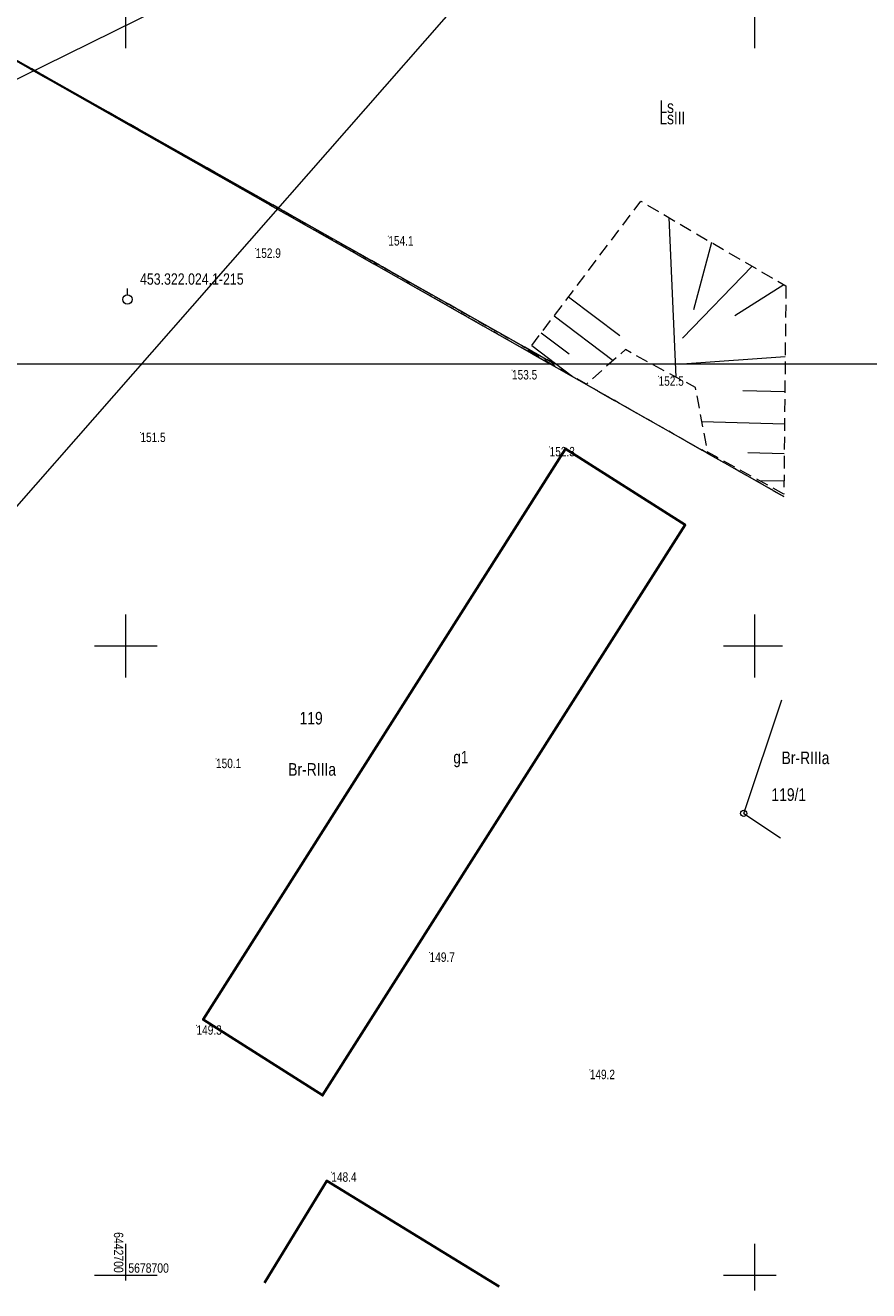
# Model space of a CAD drawing. Header units: millimetres. Extents: x 2049 to 5050, y -1200 to -312.
# Tile 2 of 23: x 2178 to 2245, y -1189 to -1088. Entities that reach past the tile are written whole.
import ezdxf
from ezdxf.enums import TextEntityAlignment as Align

# ---------------------------------------------------------------- set-up
doc = ezdxf.new("R2010")
doc.units = ezdxf.units.MM
for name, pattern in [('0.5_0.5', [1, 0.5, -0.5]), ('1.0_0.5', [1.5, 1, -0.5]), ('1.5_0.5', [2, 1.5, -0.5]), ('219-500', [0]), ('L_0_45', [0.5, 0.25, -0.25]), ('L_0_52', [1, 0.75, -0.25])]:
    doc.linetypes.add(name, pattern=pattern)
doc.layers.get('0').update_dxf_attribs({"lineweight": 5})
for name, color, linetype in [('000 Inne (niezydentyfikowane)', 7, 'Continuous'), ('202-punkt graniczny', 7, 'Continuous'), ('209-oznaczenie konturu klasyfikacyjnego', 7, 'Continuous'), ('211-numer działki ewidencyjnej', 7, 'Continuous'), ('217-kontur klasyfikacyjny', 7, 'Continuous'), ('218-kontur użytku gruntowego', 7, 'Continuous'), ('219-działka ewidencyjna', 7, 'Continuous'), ('312-budynek ewidencyjny', 7, 'Continuous'), ('312-oznaczenie budynku ewidencyjnego-Atr117', 7, 'Continuous'), ('pikieta naturalna', 7, 'Continuous'), ('pikieta naturalna-Atr2', 7, 'Continuous'), ('Punkt budynku', 7, 'Continuous'), ('skarpa nieumocniona', 7, 'Continuous'), ('Wstawianie ramki sekcyjnej z opisem', 7, 'Continuous')]:
    doc.layers.add(name, color=color, linetype=linetype)
for name, color, linetype, lineweight in [('A_mapa vector', 253, 'Continuous', 5), ('S-kd', 230, 'Continuous', 5), ('S-woda', 160, 'Continuous', 5)]:
    doc.layers.add(name, color=color, linetype=linetype, lineweight=lineweight)
doc.styles.add('Arial', font='Arial.ttf')
doc.styles.get("Standard").update_dxf_attribs({"font": 'arial.ttf'})

# ---------------------------------------------------------------- blocks, each defined once
blk = doc.blocks.new('zw$F0AB')
at = {"layer": 'A_mapa vector', "linetype": 'CONTINUOUS', "lineweight": 0}
blk.add_line((170.57, 0), (111.36, 33.4), dxfattribs=at)
at = {"layer": 'A_mapa vector', "linetype": 'ByBlock'}
blk.add_lwpolyline([(0, 244.52), (327.07, 244.52), (327.07, 0), (0, 0)], close=True, dxfattribs=at)
at = {"layer": 'A_mapa vector', "linetype": 'L_0_52', "lineweight": 0, "flags": 128}
for points in [[(111.36, 33.4), (170.57, 0)], [(170.57, 0), (111.36, 33.4)]]:
    blk.add_lwpolyline(points, dxfattribs=at)
at = {"layer": 'A_mapa vector', "linetype": 'L_0_45', "lineweight": 0, "flags": 128}
blk.add_lwpolyline([(111.36, 33.4), (170.57, 0)], dxfattribs=at)
at = {"layer": 'A_mapa vector', "linetype": 'Continuous', "lineweight": 0, "flags": 128}
for points in [[(136.46, 25.12), (136.46, 30.12)], [(136.46, 25.12), (136.46, 30.12)], [(186.46, 25.12), (186.46, 30.12)], [(186.46, 25.12), (186.46, 30.12)], [(136.59, 5.52), (136.59, 6.02)]]:
    blk.add_lwpolyline(points, dxfattribs=at)
at = {"layer": 'A_mapa vector', "linetype": 'Continuous', "lineweight": 0}
blk.add_circle((136.59, 5.15), 0.375, dxfattribs=at)
at = {"layer": 'A_mapa vector', "style": 'Arial', "width": 0.78}
for s, height, p in [('Ls', 1, (178.88, 20.96)), ('LsIII', 1, (178.88, 20.06)), ('453.322.024.1-215', 0.9, (137.59, 7.22))]:
    blk.add_text(s, height=height, dxfattribs=at).set_placement(p, align=Align.TOP_LEFT)
blk = doc.blocks.new('PW01')
at = {"linetype": 'Continuous', "lineweight": 13}
h = blk.add_hatch(color=0, dxfattribs=at)
edge = h.paths.add_edge_path()
edge.add_arc((0, 0), 0.045, 0, 360)
blk = doc.blocks.new('202')
at = {"color": 0, "linetype": 'Continuous', "lineweight": 0}
blk.add_circle((0, 0), 0.25, dxfattribs=at)
blk = doc.blocks.new('PUNKTBUD')
at = {"color": 0}
blk.add_circle((0, 0), 0.045, dxfattribs=at)
blk = doc.blocks.new('rrr')
at = {"layer": '000 Inne (niezydentyfikowane)', "color": 7, "linetype": 'Continuous', "lineweight": 13}
for p, q in [((119.91, -12.37), (120.48, -25.04)), ((123.3, -14.35), (121.89, -19.69)), ((126.54, -16.24), (120.99, -21.95)), ((129.06, -17.71), (125.16, -20.17)), ((111.94, -18.67), (116.01, -21.74)), ((110.8, -20.18), (115.49, -23.72)), ((109.78, -21.53), (111.99, -23.2)), ((109.02, -22.53), (112.23, -24.96)), ((129.17, -23.43), (121.35, -23.98)), ((129.14, -26.21), (125.79, -26.12)), ((129.11, -28.78), (122.55, -28.6)), ((129.09, -31.14), (126.19, -31.06)), ((129.07, -33.32), (127.12, -33.27))]:
    blk.add_line(p, q, dxfattribs=at)
at = {"layer": '217-kontur klasyfikacyjny', "color": 3, "linetype": '1.5_0.5', "lineweight": 18, "flags": 128}
blk.add_lwpolyline([(51.65, 9.38), (129.05, -34.53)], dxfattribs=at)
at = {"layer": '218-kontur użytku gruntowego', "color": 3, "linetype": '0.5_0.5', "lineweight": 18, "flags": 128}
blk.add_lwpolyline([(129.05, -34.53), (51.65, 9.38)], dxfattribs=at)
at = {"layer": '219-działka ewidencyjna', "color": 3, "linetype": '219-500', "lineweight": 18, "flags": 128}
for points in [[(51.65, 9.38), (129.05, -34.53)], [(125.87, -59.7), (128.89, -50.67)], [(125.87, -59.7), (128.79, -61.65)]]:
    blk.add_lwpolyline(points, dxfattribs=at)
at = {"layer": '312-budynek ewidencyjny', "color": 7, "linetype": 'Continuous', "lineweight": 50, "flags": 128}
for points in [[(82.9, -76.08), (111.71, -30.74)], [(111.71, -30.74), (121.21, -36.78)], [(121.21, -36.78), (92.39, -82.1)], [(92.39, -82.1), (82.9, -76.08)], [(87.77, -97), (92.73, -88.9)], [(92.73, -88.9), (106.44, -97.3)]]:
    blk.add_lwpolyline(points, dxfattribs=at)
at = {"layer": 'skarpa nieumocniona', "color": 7, "linetype": '1.0_0.5', "lineweight": 18, "flags": 128}
blk.add_lwpolyline([(129.22, -17.8), (129.06, -34.34), (123.01, -31.01), (122.04, -25.88), (116.46, -22.86), (113.36, -25.61), (108.72, -22.93), (117.69, -11.07)], close=True, dxfattribs=at)
blk.add_lwpolyline([(129.22, -17.8), (129.06, -34.34), (123.01, -31.01), (122.04, -25.88), (116.46, -22.86), (113.36, -25.61), (108.72, -22.93), (117.69, -11.07)], close=True, dxfattribs=at)
at = {"layer": 'Wstawianie ramki sekcyjnej z opisem', "color": 7, "linetype": 'Continuous', "lineweight": 13, "flags": 128}
for points in [[(76.75, 1.1), (76.75, 6.1)], [(126.75, 1.1), (126.75, 6.1)], [(76.75, -48.9), (76.75, -43.9)], [(126.75, -48.9), (126.75, -43.9)], [(74.25, -46.4), (79.25, -46.4)], [(124.25, -46.4), (128.94, -46.4)], [(76.75, -96.82), (76.75, -93.9)], [(126.75, -97.62), (126.75, -93.9)], [(74.25, -96.4), (79.25, -96.4)], [(124.25, -96.4), (128.44, -96.4)]]:
    blk.add_lwpolyline(points, dxfattribs=at)
at = {"layer": '202-punkt graniczny', "color": 3, "linetype": 'Continuous', "lineweight": 18}
blk.add_blockref('202', (125.87, -59.7), dxfattribs=at)
at = {"layer": 'pikieta naturalna', "color": 7, "linetype": 'Continuous', "lineweight": 13}
for p in [(97.62, -13.84), (87.07, -14.82), (107.45, -24.48), (119.1, -24.98), (77.91, -29.45), (110.44, -30.59), (83.92, -55.36), (100.9, -70.75), (82.37, -76.54), (113.63, -80.07), (93.09, -88.22)]:
    blk.add_blockref('PW01', p, dxfattribs=at)
at = {"layer": 'Punkt budynku', "color": 5, "linetype": 'Continuous', "lineweight": 18}
for p in [(111.71, -30.74), (121.21, -36.78), (82.9, -76.08), (92.39, -82.1), (92.73, -88.9)]:
    blk.add_blockref('PUNKTBUD', p, dxfattribs=at)
at = {"layer": '209-oznaczenie konturu klasyfikacyjnego', "color": 3, "linetype": 'Continuous', "lineweight": 18, "width": 0.79}
for p in [(128.88, -55.79), (89.66, -56.71)]:
    blk.add_text('Br-RIIIa', height=1, dxfattribs=at).set_placement(p)
at = {"layer": '211-numer działki ewidencyjnej', "color": 3, "linetype": 'Continuous', "lineweight": 18, "width": 0.79}
for s, p in [('119', (90.56, -52.64)), ('119/1', (128.07, -58.71))]:
    blk.add_text(s, height=1, dxfattribs=at).set_placement(p)
at = {"layer": '312-oznaczenie budynku ewidencyjnego-Atr117', "color": 7, "width": 0.765}
blk.add_text('g1', height=1, dxfattribs=at).set_placement((103.38, -55.74), align=Align.CENTER)
at = {"layer": 'pikieta naturalna-Atr2', "color": 7, "width": 0.765}
for s, p in [('154.1', (97.62, -13.84)), ('152.9', (87.07, -14.82)), ('153.5', (107.45, -24.48)), ('152.5', (119.1, -24.98)), ('151.5', (77.91, -29.45)), ('152.3', (110.44, -30.59)), ('150.1', (83.92, -55.36)), ('149.7', (100.9, -70.75)), ('149.3', (82.37, -76.54)), ('149.2', (113.63, -80.07)), ('148.4', (93.09, -88.22))]:
    blk.add_text(s, height=0.75, dxfattribs=at).set_placement(p, align=Align.TOP_LEFT)
at = {"layer": 'Wstawianie ramki sekcyjnej z opisem', "color": 7, "linetype": 'Continuous', "lineweight": 13, "width": 0.79}
blk.add_text('6442700', height=0.75, rotation=270, dxfattribs=at).set_placement((75.8, -96.2), align=Align.RIGHT)
blk.add_text('5678700', height=0.75, rotation=0.001, dxfattribs=at).set_placement((76.95, -96.2))

msp = doc.modelspace()

# ---------------------------------------------------------------- block references
at = {"layer": 'A_mapa vector'}
msp.add_blockref('zw$F0AB', (2049.28, -1115.08), dxfattribs=at)

# ---------------------------------------------------------------- next in the draw order: linework, layer by layer
at = {"layer": 'S-kd', "color": 7}
for q in [(2136.21, -1172.91), (2138.51, -1111.43)]:
    msp.add_line((2229.48, -1066.62), q, dxfattribs=at)

# ---------------------------------------------------------------- next in the draw order: block references
at = {"layer": 'S-woda', "color": 6}
msp.add_blockref('rrr', (2108.99, -1091.06), dxfattribs=at)

doc.saveas('drawing.dxf')
